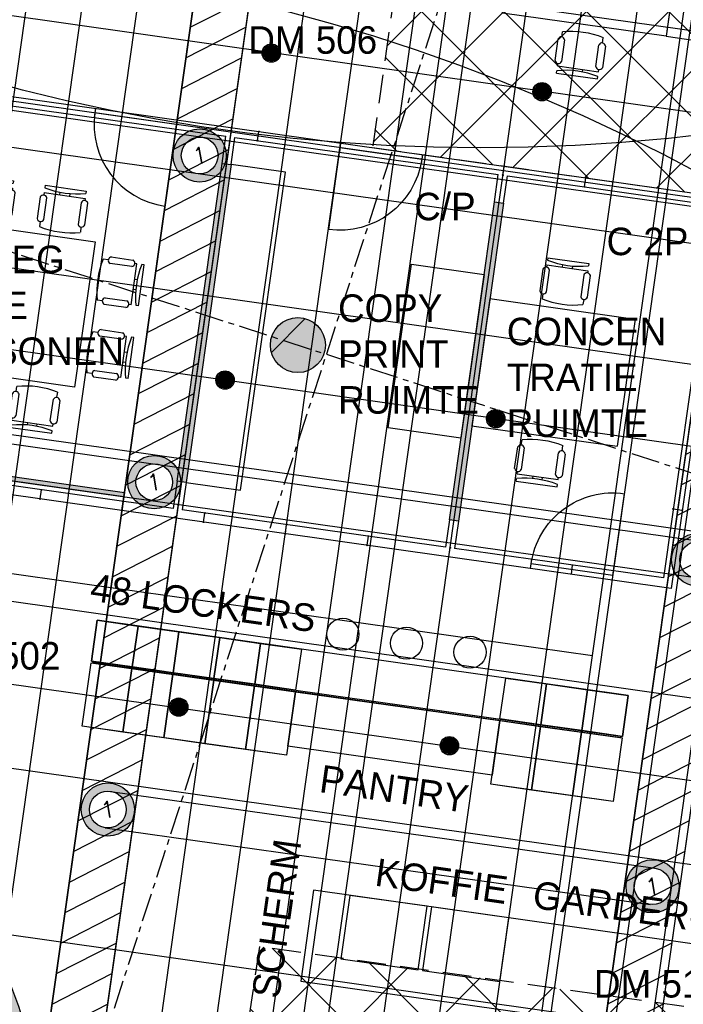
# Model space of a CAD drawing. Header units: millimetres. Extents: x -4106 to 114694, y -37499 to 54647.
# Tile 50 of 109: x 80158 to 87395, y -8952 to 1780. Entities that reach past the tile are written whole.
import ezdxf
from ezdxf.enums import TextEntityAlignment as Align

# ---------------------------------------------------------------- set-up
doc = ezdxf.new("R2010")
doc.units = ezdxf.units.MM
doc.header["$LTSCALE"] = 50
for name, pattern in [('B0301', [25, 12.5, -6.25, 0, -6.25]), ('B0702', [4.6875, 3.125, -1.5625]), ('XREF_STRAMIEN$0$B0201', [50, 31.25, -6.25, 6.25, -6.25])]:
    doc.linetypes.add(name, pattern=pattern)
for name, color, linetype in [('FOK_ BRANDSLANGHASPELS', 2, 'Continuous'), ('FOK_00_ALGEMEEN', 1, 'Continuous'), ('FOK_05---_TEKST_18', 1, 'Continuous'), ('FOK_05---_TEKST_25', 2, 'Continuous'), ('FOK_07_STRAMIEN', 13, 'B0301'), ('FOK_08---_MAATVOERING', 2, 'Continuous'), ('FOK_22_BINNENWANDEN', 2, 'Continuous'), ('FOK_22_BINNENWANDEN @ 1 VP1', 2, 'Continuous'), ('FOK_22_BINNENWANDEN @ 1 VP2', 2, 'Continuous'), ('FOK_22_BINNENWANDEN @ 1 VPModel', 2, 'Continuous'), ('FOK_28_CONSTRUCTIES', 4, 'Continuous'), ('FOK_72_VAST MEUBILAIR', 1, 'Continuous'), ('FOK_82_LOS MEUBILAIR', 1, 'Continuous'), ('XREF_05-werkset$0$AA28E---_TPGBETON', 242, 'Continuous'), ('XREF_05-werkset$0$AA28G---_PREFABBETON', 242, 'Continuous'), ('XREF_05-werkset$0$AL28E---_TPGBETON', 4, 'Continuous'), ('XREF_05-werkset$0$AL28G---_PREFABBETON', 4, 'Continuous'), ('XREF_05-werkset$0$AZ28E---_TPGBETON', 4, 'Continuous'), ('XREF_05_PLAFOND$0$AA45----_PLAFONDAFW', 1, 'Continuous'), ('XREF_05_PLAFOND$0$AI45----_PLAFONDAFW', 2, 'Continuous'), ('XREF_05_Sprinkler installatie$0$WL524---', 4, 'Continuous'), ('XREF_05_Sprinkler installatie$0$WL531---', 3, 'Continuous'), ('XREF_05_Sprinkler installatie$0$WL6516--', 4, 'Continuous'), ('XREF_05_Vloergoot installaties$0$EL6131--_VG', 3, 'Continuous'), ('XREF_05_Vloergoot installaties$0$EL6222--', 3, 'Continuous'), ('XREF_STRAMIEN$0$AL$7A---_STRAMIEN', 1, 'XREF_STRAMIEN$0$B0201')]:
    doc.layers.add(name, color=color, linetype=linetype)
doc.styles.add('XREF_05_Sprinkler installatie$0$Standard', font='txt')
doc.styles.add('XREF_05_Vloergoot installaties$0$BURO-018', font='simplex.shx', dxfattribs={"height": 180})
pattern_1 = [(27.02, (0, 0), (-124.9329, 244.9832), [])]

# ---------------------------------------------------------------- blocks, each defined once
blk = doc.blocks.new('XREF_05-werkset$0$V-H-28G001_B09145W02')
at = {"layer": 'XREF_05-werkset$0$AA28G---_PREFABBETON'}
h = blk.add_hatch(color=254, dxfattribs=at)
edge = h.paths.add_edge_path()
edge.add_arc((0, 0), 300, 0, 360)
h = blk.add_hatch(dxfattribs=at)
h.set_pattern_fill('KALKZST', color=1, scale=880, style=0)
h.set_pattern_definition([(45, (-25612.5, -9670.3), (-390.278, 390.278), [])])
edge = h.paths.add_edge_path()
edge.add_arc((0, 0), 300, 0, 360)
at = {"layer": 'XREF_05-werkset$0$AL28G---_PREFABBETON'}
blk.add_circle((0, 0), 300, dxfattribs=at)
blk = doc.blocks.new('XREF_05-werkset$0$V-H-28X00A_09145B1')
blk.add_blockref('XREF_05-werkset$0$V-H-28G001_B09145W02', (83192, -1767))
blk = doc.blocks.new('*U532')
at = {"layer": 'XREF_05-werkset$0$AA28E---_TPGBETON'}
blk.add_hatch(color=254, dxfattribs=at).paths.add_polyline_path([(-22052, 56898, -0.143683), (-22052, 59798), (-22299, 60018, 1.806671), (-13345, 62288), (-13549, 62068, -0.6895), (-17299, 53202), (-17519, 53215, -0.298725), (-21982, 56678)])
h = blk.add_hatch(dxfattribs=at)
h.set_pattern_fill('AR-CONC', color=1, scale=44, style=0)
h.set_pattern_definition([(50, (0, 0), (315.5945, -27.6109), [33, -363]), (355, (0, 0), (-61.0506, 330.9645), [26.4, -290.4]), (100.4514, (26.3, -2.3), (254.5441, 303.3534), [28.0457, -308.5025]), (46.1842, (0, 88), (469.586, -72.8284), [49.5, -544.5]), (96.6356, (39.13, 81.93), (411.2516, 428.612), [42.0685, -462.7537]), (351.1842, (0, 88), (411.2513, 428.6122), [39.6, -435.6]), (21, (44, 66), (262.6391, -177.1523), [33, -363]), (326, (44, 66), (107.0587, 319.066), [26.4, -290.4]), (71.4514, (65.9, 51.24), (369.698, 141.9134), [28.0457, -308.5025]), (37.5, (0, 0), (5.35034, 146.4733), [0, -286.88, 0, -294.8, 0, -291.5]), (7.5, (0, 0), (115.7506, 173.54115), [0, -168.08, 0, -280.28, 0, -111.1]), (327.5, (-98.12, 0), (234.88187, -9.92414), [0, -110, 0, -343.2, 0, -455.4]), (317.5, (-142.12, 0), (256.6019, 44.0462), [0, -143, 0, -227.92, 0, -323.4])])
h.paths.add_polyline_path([(-22052, 56898, -0.143683), (-22052, 59798), (-22299, 60018, 1.806671), (-13345, 62288), (-13549, 62068, -0.6895), (-17299, 53202), (-17519, 53215, -0.298725), (-21982, 56678)])
at = {"layer": 'XREF_05-werkset$0$AL28E---_TPGBETON'}
blk.add_lwpolyline([(-22299, 60018, 1.806671), (-13345, 62288)], format="xyb", dxfattribs=at)
at = {"layer": 'XREF_05-werkset$0$AZ28E---_TPGBETON'}
blk.add_lwpolyline([(-13447, 62178, -1.792795), (-22176, 59908)], format="xyb", dxfattribs=at)
blk = doc.blocks.new('XREF_05-werkset')
blk.add_blockref('XREF_05-werkset$0$V-H-28X00A_09145B1', (0, 0))
at = {"rotation": 342.0199999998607}
blk.add_blockref('*U532', (73263, -71545), dxfattribs=at)
blk = doc.blocks.new('XREF_STRAMIEN')
at = {"layer": 'XREF_STRAMIEN$0$AL$7A---_STRAMIEN', "ltscale": 0.2}
blk.add_line((4081.1, 23907.8), (99881.1, -7182.6), dxfattribs=at)
blk.add_lwpolyline([(98261.3, 43612.9), (74241, -30401.8)], dxfattribs=at)
blk = doc.blocks.new('XREF_05_PLAFOND')
at = {"layer": 'XREF_05_PLAFOND$0$AA45----_PLAFONDAFW'}
h = blk.add_hatch(dxfattribs=at)
h.set_pattern_fill('ANSI31', color=256, scale=2200, angle=342.02, style=0)
h.set_pattern_definition(pattern_1)
h.paths.add_polyline_path([(84076, -26576), (84655, -26764), (93556, 36095), (92950, 36095)])
h = blk.add_hatch(dxfattribs=at)
h.set_pattern_fill('ANSI31', color=256, scale=2200, angle=342.02, style=0)
h.set_pattern_definition(pattern_1)
edge = h.paths.add_edge_path()
edge.add_line((79924, -13100), (78282, -24696))
edge.add_line((78282, -24696), (78861, -24884))
edge.add_line((78861, -24884), (85620, 22847))
edge.add_line((85620, 22847), (85032, 22975))
edge.add_line((85032, 22975), (80378, -9893))
edge.add_arc((74999, -10767), 5450, -25.3452, 9.2252, ccw=False)
at = {"layer": 'XREF_05_PLAFOND$0$AI45----_PLAFONDAFW'}
h = blk.add_hatch(dxfattribs=at)
h.set_pattern_fill('_USER,_O', color=256, scale=600, angle=90, pattern_type=0)
h.set_pattern_definition([(81.94, (95233.5, 35104.6), (-594.073, 84.126), [])])
edge = h.paths.add_edge_path(flags=16)
edge.add_arc((41622, 26897), 5450, 0, 360)
h.paths.add_polyline_path([(49934, 30177), (51534, 30177), (51534, 27777), (49934, 27777)], flags=16)
edge = h.paths.add_edge_path(flags=16)
edge.add_arc((86127, 26613), 3800, 0, 360)
edge = h.paths.add_edge_path(flags=16)
edge.add_arc((74999, -10767), 5450, 0, 360)
edge = h.paths.add_edge_path()
edge.add_line((31231, 21828), (22997, 22270))
edge.add_line((22997, 22270), (24807, 36095))
edge.add_line((24807, 36095), (95374, 36095))
edge.add_line((95374, 36095), (86393, -27328))
edge.add_line((86393, -27328), (68974, -21675))
edge.add_line((68974, -21675), (69214, 10716))
edge.add_arc((59885, 10785), 9330, 359.5745, 446.6108)
edge.add_line((60436, 20099), (31231, 21828))
h = blk.add_hatch(dxfattribs=at)
h.set_pattern_fill('_USER,_O', color=256, scale=1800, pattern_type=0)
h.set_pattern_definition([(351.94, (95233.5, 35104.6), (252.378, 1782.22), [])])
edge = h.paths.add_edge_path(flags=16)
edge.add_arc((74999, -10767), 5450, 0, 360)
edge = h.paths.add_edge_path(flags=16)
edge.add_arc((41622, 26897), 5450, 0, 360)
h.paths.add_polyline_path([(49934, 30177), (51534, 30177), (51534, 27777), (49934, 27777)], flags=16)
edge = h.paths.add_edge_path(flags=16)
edge.add_arc((86127, 26613), 3800, 0, 360)
edge = h.paths.add_edge_path()
edge.add_line((31231, 21828), (22997, 22270))
edge.add_line((22997, 22270), (24807, 36095))
edge.add_line((24807, 36095), (95374, 36095))
edge.add_line((95374, 36095), (86393, -27328))
edge.add_line((86393, -27328), (68974, -21675))
edge.add_line((68974, -21675), (69214, 10716))
edge.add_arc((59885, 10785), 9330, 359.5745, 446.6108)
edge.add_line((60436, 20099), (31231, 21828))
at = {"layer": 'XREF_05_PLAFOND$0$AA45----_PLAFONDAFW'}
blk.add_lwpolyline([(84076, -26576), (84655, -26764), (93556, 36095), (92950, 36095)], close=True, dxfattribs=at)
blk.add_lwpolyline([(79924, -13100), (78282, -24696), (78861, -24884), (85620, 22847), (85032, 22975), (80378, -9893, -0.151996)], format="xyb", close=True, dxfattribs=at)
blk = doc.blocks.new('XREF_05_Sprinkler installatie$0$SP-KOP02')
at = {"color": 0, "linetype": 'Continuous'}
for p, q in [((-0.87, -0.02), (0.02, 0.87)), ((-0.85, -0.22), (0.22, 0.85)), ((-0.84, 0.23), (-0.23, 0.84)), ((-0.79, -0.38), (0.38, 0.79)), ((-0.7, -0.52), (0.52, 0.7)), ((-0.6, -0.64), (0.64, 0.6)), ((-0.47, -0.74), (0.74, 0.47)), ((-0.32, -0.81), (0.81, 0.32)), ((-0.14, -0.86), (0.86, 0.14)), ((0.07, -0.87), (0.87, -0.07)), ((0.38, -0.79), (0.79, -0.38))]:
    blk.add_line(p, q, dxfattribs=at)
at = {"color": 0, "linetype": 'Continuous', "const_width": 0.875}
blk.add_lwpolyline([(-0.44, 0, 1), (0.44, 0, 1)], format="xyb", close=True, dxfattribs=at)
at = {"color": 0, "linetype": 'Continuous'}
for radius in [1, 0.875]:
    blk.add_circle((0, 0), radius, dxfattribs=at)
at = {"color": 0, "linetype": 'Continuous', "style": 'XREF_05_Sprinkler installatie$0$Standard', "flags": 1}
for tag, p in [('SP_MATCODE', (2, 2)), ('SP_TEMP', (2, -3)), ('SP_DOORL', (2, -5)), ('SP_KFACT', (2, -7)), ('SP_SPRHK', (2, -9)), ('SP_KLEP', (2, -11))]:
    blk.add_attdef(tag, p, '', height=1, dxfattribs=at)
blk = doc.blocks.new('XREF_05_Sprinkler installatie')
at = {"layer": 'XREF_05_Sprinkler installatie$0$WL524---'}
for p, q in [((81514, -21380), (87643, 21897)), ((90888, 288), (79916, 1842)), ((79416, -1724), (90386, -3278)), ((78868, -5291), (89900, -6853))]:
    blk.add_line(p, q, dxfattribs=at)
at = {"layer": 'XREF_05_Sprinkler installatie$0$WL531---'}
for p, q in [((86405, -5152), (88811, 11841)), ((66933, -2395), (86405, -5152)), ((83953, -22461), (86405, -5152))]:
    blk.add_line(p, q, dxfattribs=at)
at = {"layer": 'XREF_05_Sprinkler installatie$0$WL6516--', "xscale": 99.9999999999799, "yscale": 100, "zscale": 100, "rotation": 7.589429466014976}
for p in [(82902, 1416), (85855, 995), (82398, -2148), (85350, -2570), (81893, -5713), (84845, -6134)]:
    blk.add_blockref('XREF_05_Sprinkler installatie$0$SP-KOP02', p, dxfattribs=at)
blk = doc.blocks.new('XREF_05_Vloergoot installaties$0$E00415')
at = {"linetype": 'Continuous'}
h = blk.add_hatch(color=0, dxfattribs=at)
edge = h.paths.add_edge_path()
edge.add_arc((0, 0), 2.9, 0, 360)
edge = h.paths.add_edge_path(flags=16)
edge.add_arc((0, 0), 2, 0, 360)
at = {"color": 0, "linetype": 'Continuous'}
for radius in [2.9, 2]:
    blk.add_circle((0, 0), radius, dxfattribs=at)
at = {"color": 0, "linetype": 'Continuous', "style": 'XREF_05_Vloergoot installaties$0$BURO-018'}
for tag, p in [('E_GKAST', (0, 8)), ('E_GROEP', (0, 5)), ('E_SGROEP', (4.5, 5))]:
    blk.add_attdef(tag, text='', height=1.8, dxfattribs=at).set_placement(p, align=Align.MIDDLE)
at = {"color": 0, "linetype": 'Continuous', "style": 'XREF_05_Vloergoot installaties$0$BURO-018', "flags": 1}
for tag, p in [('E_VERMCODE', (13, 5)), ('E_MATCODE', (0, 0))]:
    blk.add_attdef(tag, text='', height=1.8, dxfattribs=at).set_placement(p, align=Align.MIDDLE)
blk = doc.blocks.new('XREF_05_Vloergoot installaties')
at = {"layer": 'XREF_05_Vloergoot installaties$0$EL6131--_VG'}
for p, q in [((92915, 35131), (84341, -25462)), ((93311, 35075), (84737, -25518)), ((70277, 2174), (88086, -338)), ((70220, 1778), (88029, -733)), ((87584, -3909), (69951, -1414)), ((87528, -4305), (69499, -1754)), ((81148, -6631), (87088, -7468)), ((81092, -7027), (87032, -7864))]:
    blk.add_line(p, q, dxfattribs=at)
at = {"layer": 'XREF_05_Vloergoot installaties$0$EL6222--'}
ref = blk.add_blockref('XREF_05_Vloergoot installaties$0$E00415', (82121, 300), dxfattribs=dict(at, xscale=100.000000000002, yscale=100, zscale=100, rotation=351.5354125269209))
ref.add_attrib('E_GROEP', '1', dxfattribs={"layer": '0', "color": 1, "linetype": 'Continuous', "height": 180, "rotation": 9.5113, "style": 'XREF_05_Vloergoot installaties$0$BURO-018'}).set_placement((82121, 300), align=Align.MIDDLE)
ref = blk.add_blockref('XREF_05_Vloergoot installaties$0$E00415', (81626, -3261), dxfattribs=dict(at, xscale=100.000000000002, yscale=100, zscale=100, rotation=351.5354125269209))
ref.add_attrib('E_GROEP', '1', dxfattribs={"layer": '0', "color": 1, "linetype": 'Continuous', "height": 180, "rotation": 9.5113, "style": 'XREF_05_Vloergoot installaties$0$BURO-018'}).set_placement((81626, -3261), align=Align.MIDDLE)
ref = blk.add_blockref('XREF_05_Vloergoot installaties$0$E00415', (87556, -4107), dxfattribs=dict(at, xscale=100.000000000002, yscale=100, zscale=100, rotation=351.5354125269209))
ref.add_attrib('E_GROEP', '1', dxfattribs={"layer": '0', "color": 1, "linetype": 'Continuous', "height": 180, "rotation": 9.5113, "style": 'XREF_05_Vloergoot installaties$0$BURO-018'}).set_placement((87556, -4107), align=Align.MIDDLE)
ref = blk.add_blockref('XREF_05_Vloergoot installaties$0$E00415', (81120, -6829), dxfattribs=dict(at, xscale=100.000000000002, yscale=100, zscale=100, rotation=351.5354125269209))
ref.add_attrib('E_GROEP', '1', dxfattribs={"layer": '0', "color": 1, "linetype": 'Continuous', "height": 180, "rotation": 9.5113, "style": 'XREF_05_Vloergoot installaties$0$BURO-018'}).set_placement((81120, -6829), align=Align.MIDDLE)
ref = blk.add_blockref('XREF_05_Vloergoot installaties$0$E00415', (87060, -7666), dxfattribs=dict(at, xscale=100.000000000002, yscale=100, zscale=100, rotation=351.5354125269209))
ref.add_attrib('E_GROEP', '1', dxfattribs={"layer": '0', "color": 1, "linetype": 'Continuous', "height": 180, "rotation": 9.5113, "style": 'XREF_05_Vloergoot installaties$0$BURO-018'}).set_placement((87060, -7666), align=Align.MIDDLE)
blk = doc.blocks.new('*U556')
at = {"layer": 'FOK_22_BINNENWANDEN @ 1 VP1'}
blk.add_hatch(color=256, dxfattribs=at).paths.add_polyline_path([(533, 3776), (632, 3762), (141, 297), (42, 311)])
at = {"layer": 'FOK_22_BINNENWANDEN @ 1 VP2'}
blk.add_hatch(color=256, dxfattribs=at).paths.add_polyline_path([(533, 3776), (632, 3762), (141, 297), (42, 311)])
at = {"layer": 'FOK_22_BINNENWANDEN @ 1 VPModel'}
blk.add_hatch(color=256, dxfattribs=at).paths.add_polyline_path([(533, 3776), (632, 3762), (141, 297), (42, 311)])
blk = doc.blocks.new('A$C70436BE2')
at = {"layer": 'FOK_22_BINNENWANDEN'}
for points in [[(533, 3776), (575, 4074)], [(632, 3762), (674, 4059)], [(42, 311), (0, 14)], [(141, 297), (99, 0)]]:
    blk.add_lwpolyline(points, dxfattribs=at)
blk.add_lwpolyline([(533, 3776), (632, 3762), (141, 297), (42, 311)], close=True, dxfattribs=at)
blk.add_blockref('*U556', (0, 0), dxfattribs=at)
blk = doc.blocks.new('A$C46E716B0')
at = {"layer": 'FOK_00_ALGEMEEN', "color": 13}
for points in [[(0, 0), (0, 900)], [(0, 0), (900, 0)]]:
    blk.add_lwpolyline(points, dxfattribs=at)
blk.add_arc((0, 0), 900, 0, 90, dxfattribs=at)
blk = doc.blocks.new('A$C7DC21810')
at = {"linetype": 'Continuous'}
for p, q in [((1007, 2959), (1003, 2933)), ((1007, 2959), (1453, 2896)), ((953, 2833), (919, 2596)), ((991, 2586), (1024, 2823)), ((996, 2880), (992, 2854)), ((996, 2880), (1442, 2817)), ((1166, 2856), (1170, 2884)), ((1275, 2868), (1271, 2841)), ((1442, 2817), (1438, 2791)), ((1453, 2896), (1449, 2869)), ((1799, 2847), (1795, 2820)), ((1799, 2847), (2245, 2783)), ((1399, 2769), (1365, 2533)), ((1438, 2528), (1471, 2764)), ((1745, 2720), (1711, 2484)), ((1783, 2474), (1816, 2710)), ((1788, 2768), (1784, 2742)), ((1788, 2768), (2234, 2705)), ((1958, 2744), (1962, 2772)), ((2067, 2756), (2063, 2729)), ((2234, 2705), (2230, 2678)), ((2245, 2783), (2241, 2757)), ((2191, 2657), (2157, 2421)), ((2230, 2415), (2263, 2651)), ((951, 2565), (943, 2510)), ((1397, 2502), (1389, 2447)), ((112, 1916), (175, 2362)), ((175, 2362), (202, 2358)), ((543, 2347), (307, 2380)), ((1743, 2453), (1736, 2398)), ((2189, 2390), (2182, 2335)), ((191, 1905), (254, 2351)), ((254, 2351), (280, 2347)), ((301, 2307), (538, 2274)), ((569, 2306), (624, 2298)), ((203, 2184), (230, 2180)), ((215, 2075), (187, 2079)), ((2485, 2035), (2430, 2042)), ((2520, 2067), (2756, 2033)), ((485, 1899), (248, 1933)), ((2742, 1962), (2506, 1995)), ((2736, 1544), (2799, 1990)), ((2799, 1990), (2773, 1994)), ((2815, 1533), (2878, 1979)), ((2878, 1979), (2852, 1983)), ((112, 1916), (138, 1912)), ((191, 1905), (217, 1901)), ((238, 1861), (474, 1828)), ((506, 1860), (561, 1852)), ((2803, 1816), (2775, 1820)), ((2453, 1621), (2689, 1587)), ((2760, 1715), (2788, 1711)), ((0, 1124), (63, 1570)), ((63, 1570), (89, 1566)), ((79, 1112), (142, 1558)), ((142, 1558), (168, 1555)), ((189, 1515), (425, 1482)), ((431, 1554), (195, 1588)), ((457, 1514), (512, 1506)), ((2421, 1589), (2367, 1596)), ((2679, 1516), (2443, 1549)), ((2736, 1544), (2710, 1548)), ((2815, 1533), (2789, 1537)), ((90, 1392), (118, 1388)), ((103, 1283), (75, 1287)), ((2372, 1243), (2317, 1250)), ((2630, 1170), (2394, 1203)), ((2408, 1274), (2644, 1241)), ((2624, 752), (2687, 1198)), ((2687, 1198), (2661, 1202)), ((2703, 741), (2766, 1187)), ((2766, 1187), (2740, 1191)), ((0, 1124), (26, 1120)), ((79, 1112), (105, 1109)), ((372, 1107), (136, 1141)), ((126, 1069), (362, 1036)), ((394, 1068), (449, 1060)), ((2691, 1024), (2663, 1027)), ((2648, 923), (2676, 919)), ((689, 713), (697, 768)), ((2309, 797), (2254, 804)), ((2567, 724), (2330, 757)), ((2341, 828), (2577, 795)), ((2624, 752), (2598, 756)), ((616, 455), (649, 691)), ((721, 681), (687, 445)), ((1135, 649), (1143, 704)), ((1481, 600), (1489, 655)), ((2703, 741), (2677, 745)), ((1062, 392), (1096, 628)), ((1167, 614), (1133, 378)), ((1408, 343), (1442, 579)), ((1513, 569), (1479, 333)), ((1927, 537), (1935, 592)), ((1854, 280), (1888, 516)), ((1959, 502), (1925, 265)), ((633, 319), (637, 345)), ((644, 398), (648, 424)), ((644, 398), (1090, 335)), ((815, 374), (811, 346)), ((916, 331), (920, 359)), ((1090, 335), (1094, 361)), ((633, 319), (1079, 256)), ((1079, 256), (1083, 282)), ((1425, 207), (1429, 233)), ((1436, 286), (1440, 312)), ((1436, 286), (1882, 222)), ((1607, 261), (1603, 234)), ((1708, 219), (1712, 247)), ((1882, 222), (1886, 249)), ((1425, 207), (1871, 144)), ((1871, 144), (1875, 170))]:
    blk.add_line(p, q, dxfattribs=at)
for p, q in [((535, 871), (759, 2456)), ((759, 2456), (2343, 2231)), ((2343, 2231), (2119, 647)), ((2119, 647), (535, 871))]:
    blk.add_line(p, q)
for centre, radius, start, end in [((1359, 3836), 971, 248.5203, 275.3597), ((987, 2816), 37.7, 9.2256, 154.6544), ((1434, 2755), 38.2, 13.2327, 157.5856), ((2151, 3724), 971, 248.5203, 275.3597), ((1779, 2704), 37.7, 9.2256, 154.6544), ((956, 2603), 37.7, 189.2256, 334.6544), ((2226, 2643), 38.2, 13.2327, 157.5856), ((1299, 3413), 971, 248.5203, 275.3597), ((1402, 2542), 38.2, 193.2327, 337.5856), ((1749, 2490), 37.7, 189.2256, 334.6544), ((316, 2343), 38.2, 103.2327, 247.5856), ((2091, 3301), 971, 248.5203, 275.3597), ((2195, 2430), 38.2, 193.2327, 337.5856), ((-765, 2267), 971, 338.5203, 5.3597), ((529, 2311), 38.2, 283.2327, 67.5856), ((-342, 2208), 971, 338.5203, 5.3597), ((3333, 1687), 971, 158.5203, 185.3597), ((2525, 2029), 38.2, 96.2944, 240.6473), ((254, 1896), 37.7, 99.2256, 244.6544), ((2738, 2000), 38.2, 276.2944, 60.6473), ((3755, 1627), 971, 158.5203, 185.3597), ((468, 1865), 37.7, 279.2256, 64.6544), ((2459, 1583), 37.7, 99.2256, 244.6544), ((-877, 1475), 971, 338.5203, 5.3597), ((204, 1551), 38.2, 103.2327, 247.5856), ((417, 1519), 38.2, 283.2327, 67.5856), ((-455, 1415), 971, 338.5203, 5.3597), ((2673, 1553), 37.7, 279.2256, 64.6544), ((3221, 895), 971, 158.5203, 185.3597), ((2412, 1237), 38.2, 96.2944, 240.6473), ((2626, 1208), 38.2, 276.2944, 60.6473), ((3643, 835), 971, 158.5203, 185.3597), ((142, 1103), 37.7, 99.2256, 244.6544), ((356, 1073), 37.7, 279.2256, 64.6544), ((787, -199), 971, 68.5203, 95.3597), ((2347, 791), 37.7, 99.2256, 244.6544), ((2561, 761), 37.7, 279.2256, 64.6544), ((684, 675), 37.7, 9.2256, 154.6544), ((1129, 610), 38.2, 6.2944, 150.6473), ((1579, -311), 971, 68.5203, 95.3597), ((1476, 563), 37.7, 9.2256, 154.6544), ((653, 461), 37.7, 189.2256, 334.6544), ((1921, 497), 38.2, 6.2944, 150.6473), ((727, -621), 971, 68.5203, 95.3597), ((1100, 396), 38.2, 186.2944, 330.6473), ((1445, 349), 37.7, 189.2256, 334.6544), ((1520, -733), 971, 68.5203, 95.3597), ((1892, 284), 38.2, 186.2944, 330.6473)]:
    blk.add_arc(centre, radius, start, end, dxfattribs=at)
blk = doc.blocks.new('A$C08600873')
for p, q in [((827, 2498), (824, 2472)), ((827, 2498), (1273, 2435)), ((773, 2372), (740, 2136)), ((811, 2125), (844, 2362)), ((816, 2419), (812, 2393)), ((816, 2419), (1262, 2356)), ((987, 2395), (991, 2423)), ((1095, 2407), (1092, 2380)), ((1273, 2435), (1270, 2408)), ((1219, 2309), (1186, 2072)), ((1262, 2356), (1258, 2330)), ((1258, 2067), (1292, 2303)), ((771, 2104), (764, 2049)), ((1218, 2041), (1210, 1986)), ((465, 199), (499, 436)), ((538, 457), (546, 512)), ((984, 394), (992, 449)), ((570, 425), (537, 189)), ((911, 136), (945, 372)), ((1016, 358), (983, 122)), ((494, 142), (497, 168)), ((494, 142), (940, 79)), ((664, 118), (660, 90)), ((482, 63), (486, 89)), ((482, 63), (929, 0)), ((765, 76), (769, 103)), ((929, 0), (932, 26)), ((940, 79), (943, 105))]:
    blk.add_line(p, q)
for points in [[(196, 2052), (0, 666)], [(196, 2052), (1780, 1828)], [(1780, 1828), (1584, 442)], [(0, 666), (1584, 442)]]:
    blk.add_lwpolyline(points)
for centre, radius, start, end in [((1179, 3375), 971, 248.5203, 275.3597), ((807, 2356), 37.7, 9.2256, 154.6544), ((1254, 2294), 38.2, 13.2327, 157.5856), ((777, 2142), 37.7, 189.2256, 334.6544), ((1119, 2953), 971, 248.5203, 275.3597), ((1223, 2081), 38.2, 193.2327, 337.5856), ((533, 419), 37.7, 9.2256, 154.6544), ((637, -455), 971, 68.5203, 95.3597), ((978, 354), 38.2, 6.2944, 150.6473), ((503, 205), 37.7, 189.2256, 334.6544), ((949, 140), 38.2, 186.2944, 330.6473), ((577, -877), 971, 68.5203, 95.3597)]:
    blk.add_arc(centre, radius, start, end)
blk = doc.blocks.new('A$C094F4788')
at = {"layer": 'Defpoints'}
blk.add_lwpolyline([(5, 19), (104, 5)], dxfattribs=at)
blk.add_point((5, 19), dxfattribs=at)
at = {"layer": 'Defpoints', "color": 5}
for p in [(5, 19), (104, 5)]:
    blk.add_point(p, dxfattribs=at)
at = {"layer": 'FOK_22_BINNENWANDEN', "color": 5}
for centre in [(5, 19), (104, 5)]:
    blk.add_circle(centre, 5, dxfattribs=at)
blk = doc.blocks.new('A$C4D8164B4')
at = {"layer": 'FOK_ BRANDSLANGHASPELS', "color": 2}
blk.add_circle((20000, 20000), 20000, dxfattribs=at)
blk = doc.blocks.new('WP 1600-800')
at = {"linetype": 'Continuous'}
for p, q in [((701, 1636), (940, 1636)), ((569, 1600), (595, 1600)), ((569, 1600), (569, 1150)), ((648, 1600), (675, 1600)), ((648, 1600), (648, 1150)), ((940, 1564), (701, 1564)), ((966, 1600), (1022, 1600)), ((648, 1428), (620, 1428)), ((621, 1322), (648, 1322)), ((701, 1186), (940, 1186)), ((569, 1150), (595, 1150)), ((648, 1150), (675, 1150)), ((936, 1113), (697, 1113)), ((966, 1150), (1022, 1150))]:
    blk.add_line(p, q, dxfattribs=at)
blk.add_lwpolyline([(1134, 2275), (1934, 2275), (1934, 475), (1134, 475)], close=True)
for centre, radius, start, end in [((713, 1600), 37.7, 107.2856, 252.7144), ((929, 1600), 37.7, 287.2856, 72.7144), ((-349, 1375), 971, 346.5803, 13.4197), ((78, 1375), 971, 346.5803, 13.4197), ((711, 1149), 38.2, 104.3544, 248.7073), ((926, 1150), 38.2, 284.3544, 68.7073)]:
    blk.add_arc(centre, radius, start, end, dxfattribs=at)
blk = doc.blocks.new('kast')
at = {"layer": 'FOK_82_LOS MEUBILAIR'}
blk.add_lwpolyline([(-1052, -305), (-62, -446), (1, 0), (-989, 140)], close=True, dxfattribs=at)

msp = doc.modelspace()

# ---------------------------------------------------------------- hatches: boundary and pattern name
at = {"layer": 'FOK_08---_MAATVOERING'}
h = msp.add_hatch(dxfattribs=at)
h.set_pattern_fill('ANSI37', color=254, scale=200, style=0)
h.set_pattern_definition([(45, (13148.2, -29111.3), (-449.013, 449.013), []), (135, (13148.2, -29111.3), (-449.013, -449.013), [])])
h.paths.add_polyline_path([(85168.7, 8604.2), (84004.9, 386.2), (90955.3, -598), (92119, 7620)])
h = msp.add_hatch(dxfattribs=at)
h.set_pattern_fill('ANSI37', color=254, scale=200, style=0)
h.set_pattern_definition([(45, (10119.66, -50497.9), (-449.013, 449.013), []), (135, (10119.66, -50497.9), (-449.013, -449.013), [])])
h.paths.add_polyline_path([(82771.8, -8321.9), (81600.5, -16235.8), (88550.8, -17220.1), (89722.1, -9306.1)])
at = {"layer": 'FOK_22_BINNENWANDEN'}
msp.add_hatch(color=252, dxfattribs=at).paths.add_polyline_path([(78627.9, -2993.2), (81301.1, -3371.8), (81294.1, -3421.3), (78620.8, -3042.7)])
at = {"layer": 'FOK_28_CONSTRUCTIES'}
h = msp.add_hatch(color=254, dxfattribs=at)
edge = h.paths.add_edge_path()
edge.add_line((71891.9, -6291.5), (72538, -6501.2))
edge.add_line((72538, -6501.2), (72034.8, -8051.6))
edge.add_line((72034.8, -8051.6), (70579.4, -7579.3))
edge.add_arc((74995.6, -10767.6), 5446.8, 144.17256, 263.92046)
edge.add_arc((75004.3, -10769.6), 5445.6, 263.82772, 388.34496)
edge.add_line((79797, -8184.2), (72633.8, -5859.5))
edge.add_arc((74995.6, -10767.6), 5446.8, 115.69717, 124.73774)

# ---------------------------------------------------------------- linework, layer by layer
at = {"layer": 'Defpoints'}
for points in [[(80984.8, 813.9), (80970.8, 714.9)], [(81875.9, 687.7), (81861.9, 588.7)]]:
    msp.add_lwpolyline(points, dxfattribs=at)
at = {"layer": 'FOK_08---_MAATVOERING', "color": 13, "linetype": 'B0702', "ltscale": 2}
for points in [[(85168.7, 8604.2), (84004.9, 386.2), (90955.3, -598), (92119, 7620), (85168.7, 8604.2)], [(82771.8, -8321.9), (81600.5, -16235.8), (88550.8, -17220.1), (89722.1, -9306.1), (82771.8, -8321.9)]]:
    msp.add_lwpolyline(points, dxfattribs=at)
at = {"layer": 'FOK_22_BINNENWANDEN', "ltscale": 0.5}
for p, q in [((78262.2, 1199.5), (87866.5, -160.6)), ((78347.2, 1086.4), (82407, 511.5)), ((82506.1, 497.5), (85377.2, 90.9)), ((85476.2, 76.9), (87753.5, -245.6)), ((87866.5, -160.6), (87263.6, -4418.1)), ((87753.5, -245.6), (87178.6, -4305.1)), ((81832.2, -3548), (77772.3, -2973.1)), ((87263.6, -4418.1), (77659.3, -3058.1)), ((84802.3, -3968.6), (81931.2, -3562)), ((87178.6, -4305.1), (84901.3, -3982.6))]:
    msp.add_line(p, q, dxfattribs=at)
at = {"layer": 'FOK_22_BINNENWANDEN'}
for points in [[(80984.8, 813.9), (80970.8, 714.9)], [(81875.9, 687.7), (81861.9, 588.7)], [(83658.2, 435.3), (83644.1, 336.3)], [(84549.3, 309.1), (84535.2, 210.1)], [(85728.6, -4200.8), (85742.6, -4101.7)], [(86174.3, -4263.9), (86188.4, -4164.9)]]:
    msp.add_lwpolyline(points, dxfattribs=at)
at = {"layer": 'FOK_22_BINNENWANDEN', "color": 13}
msp.add_lwpolyline([(78627.9, -2993.2), (81301.1, -3371.8), (81294.1, -3421.3), (78620.8, -3042.7)], close=True, dxfattribs=at)
at = {"layer": 'FOK_72_VAST MEUBILAIR'}
for points in [[(86795.2, -5585.9), (81003, -4765.7), (80939.9, -5211.3), (86732.1, -6031.5)], [(83165.2, -5544.6), (83067, -6237.7), (80839.2, -5922.2), (80937.4, -5229.1)], [(86712.3, -6028.7), (86709.8, -6046.5), (80957.2, -5231.9), (80959.7, -5214.1)], [(85392.9, -5860), (85308.8, -6454.1), (83081, -6138.6), (83165.2, -5544.6)], [(86729.6, -6049.3), (86631.5, -6742.4), (85294.8, -6553.1), (85392.9, -5860)], [(83223.4, -8699), (88174, -9400), (88314.2, -8409.9), (83363.6, -7708.9)]]:
    msp.add_lwpolyline(points, close=True, dxfattribs=at)
at = {"layer": 'FOK_72_VAST MEUBILAIR', "color": 253}
for points in [[(81385.5, -5274.4), (80939.9, -5211.3), (81003, -4765.7), (81448.6, -4828.8)], [(81385.5, -5274.4), (81385.5, -5274.4), (81448.6, -4828.8), (81448.6, -4828.8)], [(81831, -5337.5), (81385.5, -5274.4), (81448.6, -4828.8), (81894.1, -4891.9)], [(82276.6, -5400.6), (81831, -5337.5), (81894.1, -4891.9), (82339.7, -4955)], [(82722.1, -5463.7), (82276.6, -5400.6), (82339.7, -4955), (82785.2, -5018.1)], [(83167.7, -5526.7), (82722.1, -5463.7), (82785.2, -5018.1), (83230.8, -5081.2)], [(81284.8, -5985.3), (80839.2, -5922.2), (80937.4, -5229.1), (81382.9, -5292.2)], [(81730.3, -6048.4), (81284.8, -5985.3), (81382.9, -5292.2), (81828.5, -5355.3)], [(81284.8, -5985.3), (81284.8, -5985.3), (81382.9, -5292.2), (81382.9, -5292.2)], [(82175.9, -6111.5), (81730.3, -6048.4), (81828.5, -5355.3), (82274.1, -5418.4)], [(82621.5, -6174.6), (82175.9, -6111.5), (82274.1, -5418.4), (82719.6, -5481.5)], [(85841, -5905.3), (85395.5, -5842.2), (85458.6, -5396.7), (85904.1, -5459.8)], [(86286.6, -5968.4), (85841, -5905.3), (85904.1, -5459.8), (86349.7, -5522.9)], [(83067, -6237.7), (82621.5, -6174.6), (82719.6, -5481.5), (83165.2, -5544.6)], [(86732.1, -6031.5), (86286.6, -5968.4), (86349.7, -5522.9), (86795.2, -5585.9)], [(85740.3, -6616.2), (85294.8, -6553.1), (85392.9, -5860), (85838.5, -5923.1)], [(86185.9, -6679.3), (85740.3, -6616.2), (85838.5, -5923.1), (86284, -5986.2)], [(86631.5, -6742.4), (86185.9, -6679.3), (86284, -5986.2), (86729.6, -6049.3)], [(83759.6, -7764.9), (83661.5, -8458), (84503.1, -8577.2), (84601.2, -7884.1)], [(84650.7, -7891.1), (84552.6, -8584.2), (85394.2, -8703.4), (85492.4, -8010.3)]]:
    msp.add_lwpolyline(points, close=True, dxfattribs=at)
at = {"layer": 'FOK_72_VAST MEUBILAIR'}
for centre in [(83683.1, -4918), (84376.2, -5016.2), (85069.3, -5114.3)]:
    msp.add_circle(centre, 175, dxfattribs=at)
at = {"layer": 'FOK_82_LOS MEUBILAIR'}
for points in [[(82464, 200.5), (81973.3, -3264.9), (82567.4, -3349.1), (83058, 116.3)], [(84178.3, -2668.2), (84430.9, -886), (85223, -998.2), (84970.4, -2780.4)]]:
    msp.add_lwpolyline(points, close=True, dxfattribs=at)

# ---------------------------------------------------------------- block references
for name in ['XREF_05_PLAFOND', 'XREF_05_Sprinkler installatie', 'XREF_05_Vloergoot installaties']:
    msp.add_blockref(name, (0, 0))
at = {"layer": 'FOK_ BRANDSLANGHASPELS'}
for p in [(65187.1, 382.2), (63286.4, -17476.2), (58068.5, -37498.6)]:
    msp.add_blockref('A$C4D8164B4', p, dxfattribs=at)
at = {"layer": 'FOK_07_STRAMIEN'}
msp.add_blockref('XREF_STRAMIEN', (0, 0), dxfattribs=at)
at = {"layer": 'FOK_22_BINNENWANDEN'}
for name, p in [('XREF_05-werkset', (0, 0)), ('A$C70436BE2', (81832.2, -3562)), ('A$C70436BE2', (84802.3, -3982.6)), ('A$C094F4788', (87280.2, -3571.6))]:
    msp.add_blockref(name, p, dxfattribs=at)
for name, p, rotation in [('A$C46E716B0', (81869, 638.4), 171.9319040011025), ('A$C094F4788', (82772, 457.5), 90), ('A$C094F4788', (85445.4, 78.9), 90), ('A$C094F4788', (86336.5, -47.2), 90), ('A$C094F4788', (87227.6, -173.4), 90), ('A$C094F4788', (80400.9, -3448.6), 90), ('A$C094F4788', (81292.1, -3574.8), 90), ('A$C094F4788', (82183.2, -3701), 90), ('A$C094F4788', (83074.3, -3827.2), 90), ('A$C094F4788', (83965.4, -3953.4), 90), ('A$C094F4788', (84856.5, -4079.6), 90)]:
    msp.add_blockref(name, p, dxfattribs=dict(at, rotation=rotation))
at = {"layer": 'FOK_22_BINNENWANDEN', "xscale": -1}
for p, rotation in [((83651.1, 385.9), 171.9393817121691), ((86626.7, -4277.5), 351.9510927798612)]:
    msp.add_blockref('A$C46E716B0', p, dxfattribs=dict(at, rotation=rotation))
at = {"layer": 'FOK_82_LOS MEUBILAIR'}
for name, p, rotation in [('WP 1600-800', (87517.8, 410), 81.93999999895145), ('kast', (87346.7, 2588.4), 90)]:
    msp.add_blockref(name, p, dxfattribs=dict(at, rotation=rotation))
for name, p in [('A$C7DC21810', (78637.8, -2872.5)), ('A$C08600873', (85090.6, -3312.2))]:
    msp.add_blockref(name, p, dxfattribs=at)

# ---------------------------------------------------------------- texts
at = {"layer": 'FOK_05---_TEKST_18', "char_height": 300, "width": 57960.996, "attachment_point": 1}
for s, insert in [('{\\fCentury Gothic|b0|i0|c0|p34;OVERLEG\\PRUIMTE\\P8 PERSONEN}', (78709.2, -683.3)), ('{\\fCentury Gothic|b0|i0|c0|p34;COPY\\PPRINT\\PRUIMTE}', (83630.2, -1214.3)), ('{\\fCentury Gothic|b0|i0|c0|p34;CONCEN\\PTRATIE\\PRUIMTE}', (85470.3, -1468.3))]:
    msp.add_mtext(s, dxfattribs=dict(at, insert=insert))
at = {"layer": 'FOK_05---_TEKST_25', "char_height": 300, "width": 57960.996, "attachment_point": 1}
for s, insert in [('{\\fCentury Gothic|b0|i0|c0|p34;C/P}', (84461.3, -106.4)), ('{\\fCentury Gothic|b0|i0|c0|p34;C 2P}', (86558.3, -486.9))]:
    msp.add_mtext(s, dxfattribs=dict(at, insert=insert))
for s, insert, rotation in [('{\\fCentury Gothic|b0|i0|c0|p34;48 LOCKERS}', (80957.2, -4254.5), 351.94), ('{\\fCentury Gothic|b0|i0|c0|p34;PANTRY}', (83457.2, -6340.7), 351.94), ('{\\fCentury Gothic|b0|i0|c0|p34;SCHERM}', (82689.3, -8856.9), 81.94), ('{\\fCentury Gothic|b0|i0|c0|p34;KOFFIE}', (84062.9, -7359.8), 351.94), ('{\\fCentury Gothic|b0|i0|c0|p34;GARDEROBE}', (85781.4, -7603.1), 351.94)]:
    msp.add_mtext(s, dxfattribs=dict(at, insert=insert, rotation=rotation))
at = {"layer": 'FOK_72_VAST MEUBILAIR', "color": 2, "char_height": 300, "width": 57960.996, "attachment_point": 1}
for s, insert in [('{\\fCentury Gothic|b0|i0|c0|p34;DM 506}', (82651.9, 1708.5)), ('{\\fCentury Gothic|b0|i0|c0|p34;DM 502}', (79197.2, -5003.3)), ('{\\fCentury Gothic|b0|i0|c0|p34;DM 510}', (86421.3, -8578.3))]:
    msp.add_mtext(s, dxfattribs=dict(at, insert=insert))

doc.saveas('drawing.dxf')
